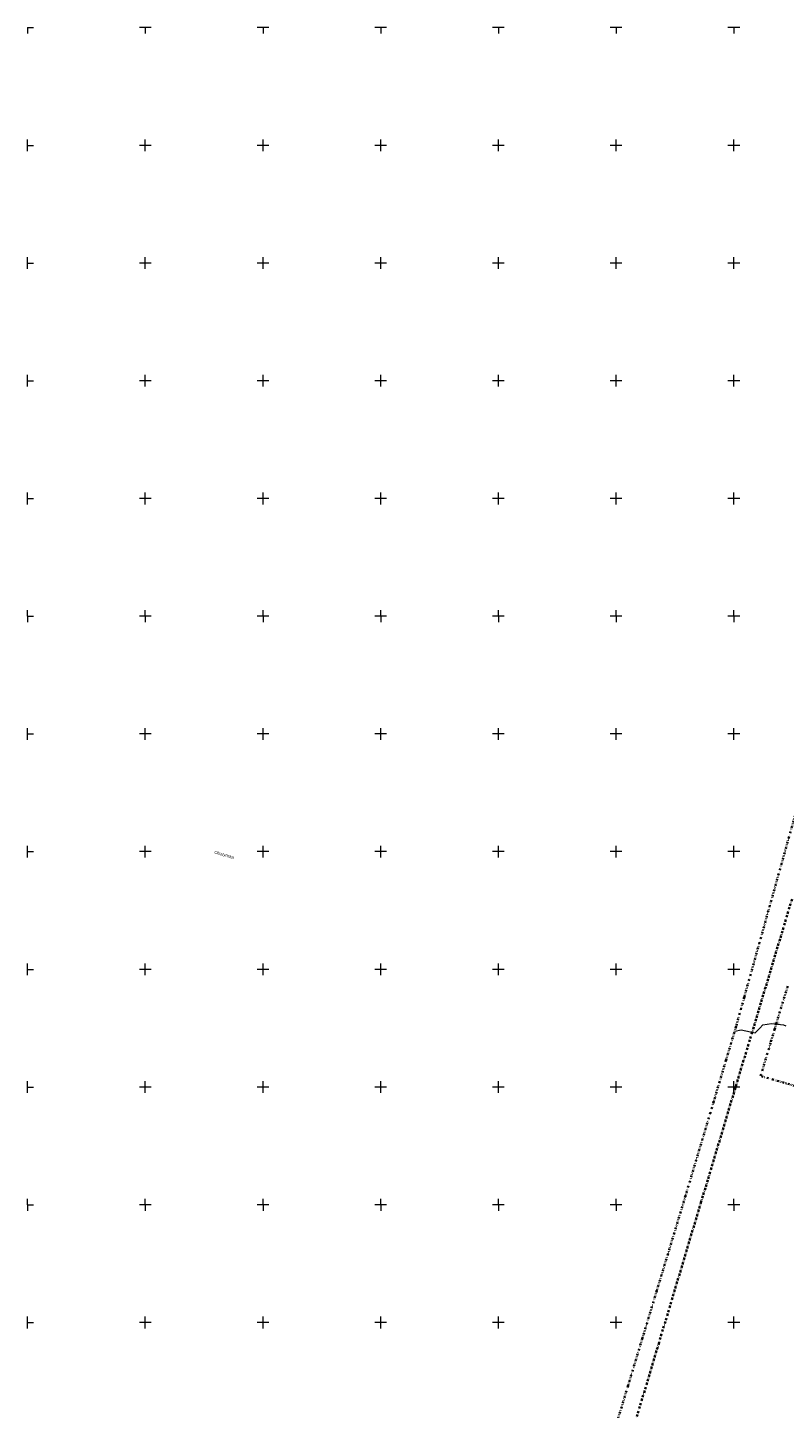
# Model space of a CAD drawing. Extents: x 7503703 to 7518012, y 5690450 to 5705715.
# Tile 4 of 50: x 7512000 to 7512321, y 5696664 to 5697250. Entities that reach past the tile are written whole.
import ezdxf
from ezdxf.enums import TextEntityAlignment as Align

# ---------------------------------------------------------------- set-up
doc = ezdxf.new("R2010")
doc.units = 0
doc.linetypes.add('DWUKROPK1_5-3', pattern=[2.23, 0.75, -0.46, 0.05, -0.46, 0.05, -0.46])
doc.linetypes.add('KROPK2-2-2', pattern=[3.49, 1, -0.47, 0.05, -0.47, 1, -0.5])
doc.layers.get('0').update_dxf_attribs({"linetype": 'CONTINUOUS'})
for name, color, linetype, lineweight in [('EGPG', 7, 'CONTINUOUS', 18), ('GESGPB', 7, 'CONTINUOUS', 35), ('GESGPS', 7, 'CONTINUOUS', 35), ('GUPPRZ_O', 7, 'CONTINUOUS', 18), ('Ramka sekcyjna', 7, 'CONTINUOUS', 18)]:
    doc.layers.add(name, color=color, linetype=linetype, lineweight=lineweight)
doc.layers.add('GELULI_O', color=7, linetype='CONTINUOUS', lineweight=18, true_color=0xfeffff)
doc.layers.add('SUEP', color=1, linetype='CONTINUOUS', lineweight=18, true_color=0xff0000)
doc.styles.add('Arial', font='arial.ttf')

# ---------------------------------------------------------------- blocks, each defined once
blk = doc.blocks.new('D_GEPPGD1_2')
blk.add_hatch(color=0).paths.add_polyline_path([(0, -0.045), (0.013906, -0.042798), (0.02645, -0.036406), (0.036406, -0.02645), (0.042798, -0.013906), (0.045, 0), (0.042798, 0.013906), (0.036406, 0.02645), (0.02645, 0.036406), (0.013906, 0.042798), (0, 0.045), (-0.013906, 0.042798), (-0.02645, 0.036406), (-0.036406, 0.02645), (-0.042798, 0.013906), (-0.045, 0), (-0.042798, -0.013906), (-0.036406, -0.02645), (-0.02645, -0.036406), (-0.013906, -0.042798)])
blk = doc.blocks.new('D_GEPPGO1_2')
blk.add_hatch(color=0).paths.add_polyline_path([(0, -0.045), (0.013906, -0.042798), (0.02645, -0.036406), (0.036406, -0.02645), (0.042798, -0.013906), (0.045, 0), (0.042798, 0.013906), (0.036406, 0.02645), (0.02645, 0.036406), (0.013906, 0.042798), (0, 0.045), (-0.013906, 0.042798), (-0.02645, 0.036406), (-0.036406, 0.02645), (-0.042798, 0.013906), (-0.045, 0), (-0.042798, -0.013906), (-0.036406, -0.02645), (-0.02645, -0.036406), (-0.013906, -0.042798)])
blk = doc.blocks.new('D_GEPPGO1_1')
at = {"color": 0}
blk.add_lwpolyline([(0, 0.25), (0.077254, 0.237764), (0.146946, 0.202254), (0.202254, 0.146946), (0.237764, 0.077254), (0.25, 0), (0.237764, -0.077254), (0.202254, -0.146946), (0.146946, -0.202254), (0.077254, -0.237764), (0, -0.25), (-0.077254, -0.237764), (-0.146946, -0.202254), (-0.202254, -0.146946), (-0.237764, -0.077254), (-0.25, 0), (-0.237764, 0.077254), (-0.202254, 0.146946), (-0.146946, 0.202254), (-0.077254, 0.237764)], close=True, dxfattribs=at)

msp = doc.modelspace()

# ---------------------------------------------------------------- linework, layer by layer
at = {"layer": 'GESGPB', "color": 7, "linetype": 'DWUKROPK1_5-3', "lineweight": 35, "elevation": 10.1}
for points in [[(7512327.89, 5696922.09), (7512304.42, 5696838.09), (7512300.93, 5696825.58), (7512296.69, 5696811.38), (7512291.43, 5696793.77), (7512290.09, 5696789.27), (7512279.49, 5696753.79), (7512267.27, 5696713.46), (7512261.19, 5696693.36), (7512255.09, 5696673.18), (7512248.98, 5696653.1)], [(7512339.33, 5696796.66), (7512311.41, 5696804.72), (7512315.79, 5696819.37), (7512317.37, 5696824.64), (7512319.93, 5696833.22), (7512323.07, 5696843.16)]]:
    msp.add_lwpolyline(points, dxfattribs=at)
at = {"layer": 'GESGPS', "color": 7, "linetype": 'KROPK2-2-2', "lineweight": 35, "elevation": 10.1}
msp.add_lwpolyline([(7512324.74, 5696879.86), (7512307.83, 5696823.51), (7512289.96, 5696764), (7512286.16, 5696751.35), (7512268.25, 5696691.51), (7512233.47, 5696575.33)], dxfattribs=at)
at = {"layer": 'Ramka sekcyjna', "color": 7, "linetype": 'Continuous', "lineweight": 18, "elevation": 100, "flags": 128}
for points in [[(7512000, 5697250), (7512000, 5697247.5)], [(7512000, 5697250), (7512002.5, 5697250)], [(7512052.5, 5697250), (7512047.5, 5697250)], [(7512050, 5697250), (7512050, 5697247.5)], [(7512102.5, 5697250), (7512097.5, 5697250)], [(7512100, 5697250), (7512100, 5697247.5)], [(7512152.5, 5697250), (7512147.5, 5697250)], [(7512150, 5697250), (7512150, 5697247.5)], [(7512202.5, 5697250), (7512197.5, 5697250)], [(7512200, 5697250), (7512200, 5697247.5)], [(7512252.5, 5697250), (7512247.5, 5697250)], [(7512250, 5697250), (7512250, 5697247.5)], [(7512302.5, 5697250), (7512297.5, 5697250)], [(7512300, 5697250), (7512300, 5697247.5)], [(7512000, 5697197.5), (7512000, 5697202.5)], [(7512050, 5697197.5), (7512050, 5697202.5)], [(7512100, 5697197.5), (7512100, 5697202.5)], [(7512150, 5697197.5), (7512150, 5697202.5)], [(7512200, 5697197.5), (7512200, 5697202.5)], [(7512250, 5697197.5), (7512250, 5697202.5)], [(7512300, 5697197.5), (7512300, 5697202.5)], [(7512000, 5697200), (7512002.5, 5697200)], [(7512052.5, 5697200), (7512047.5, 5697200)], [(7512102.5, 5697200), (7512097.5, 5697200)], [(7512152.5, 5697200), (7512147.5, 5697200)], [(7512202.5, 5697200), (7512197.5, 5697200)], [(7512252.5, 5697200), (7512247.5, 5697200)], [(7512302.5, 5697200), (7512297.5, 5697200)], [(7512000, 5697147.5), (7512000, 5697152.5)], [(7512000, 5697150), (7512002.5, 5697150)], [(7512052.5, 5697150), (7512047.5, 5697150)], [(7512050, 5697147.5), (7512050, 5697152.5)], [(7512102.5, 5697150), (7512097.5, 5697150)], [(7512100, 5697147.5), (7512100, 5697152.5)], [(7512152.5, 5697150), (7512147.5, 5697150)], [(7512150, 5697147.5), (7512150, 5697152.5)], [(7512202.5, 5697150), (7512197.5, 5697150)], [(7512200, 5697147.5), (7512200, 5697152.5)], [(7512252.5, 5697150), (7512247.5, 5697150)], [(7512250, 5697147.5), (7512250, 5697152.5)], [(7512302.5, 5697150), (7512297.5, 5697150)], [(7512300, 5697147.5), (7512300, 5697152.5)], [(7512000, 5697097.5), (7512000, 5697102.5)], [(7512050, 5697097.5), (7512050, 5697102.5)], [(7512100, 5697097.5), (7512100, 5697102.5)], [(7512150, 5697097.5), (7512150, 5697102.5)], [(7512200, 5697097.5), (7512200, 5697102.5)], [(7512250, 5697097.5), (7512250, 5697102.5)], [(7512300, 5697097.5), (7512300, 5697102.5)], [(7512000, 5697100), (7512002.5, 5697100)], [(7512052.5, 5697100), (7512047.5, 5697100)], [(7512102.5, 5697100), (7512097.5, 5697100)], [(7512152.5, 5697100), (7512147.5, 5697100)], [(7512202.5, 5697100), (7512197.5, 5697100)], [(7512252.5, 5697100), (7512247.5, 5697100)], [(7512302.5, 5697100), (7512297.5, 5697100)], [(7512000, 5697047.5), (7512000, 5697052.5)], [(7512000, 5697050), (7512002.5, 5697050)], [(7512052.5, 5697050), (7512047.5, 5697050)], [(7512050, 5697047.5), (7512050, 5697052.5)], [(7512102.5, 5697050), (7512097.5, 5697050)], [(7512100, 5697047.5), (7512100, 5697052.5)], [(7512152.5, 5697050), (7512147.5, 5697050)], [(7512150, 5697047.5), (7512150, 5697052.5)], [(7512202.5, 5697050), (7512197.5, 5697050)], [(7512200, 5697047.5), (7512200, 5697052.5)], [(7512252.5, 5697050), (7512247.5, 5697050)], [(7512250, 5697047.5), (7512250, 5697052.5)], [(7512302.5, 5697050), (7512297.5, 5697050)], [(7512300, 5697047.5), (7512300, 5697052.5)], [(7512000, 5697000), (7512000, 5697002.5)], [(7512000, 5697000), (7512002.5, 5697000)], [(7512000, 5697000), (7512000, 5696997.5)], [(7512000, 5697000), (7512002.5, 5697000)], [(7512052.5, 5697000), (7512047.5, 5697000)], [(7512052.5, 5697000), (7512047.5, 5697000)], [(7512050, 5697000), (7512050, 5697002.5)], [(7512050, 5697000), (7512050, 5696997.5)], [(7512102.5, 5697000), (7512097.5, 5697000)], [(7512102.5, 5697000), (7512097.5, 5697000)], [(7512100, 5697000), (7512100, 5697002.5)], [(7512100, 5697000), (7512100, 5696997.5)], [(7512152.5, 5697000), (7512147.5, 5697000)], [(7512152.5, 5697000), (7512147.5, 5697000)], [(7512150, 5697000), (7512150, 5697002.5)], [(7512150, 5697000), (7512150, 5696997.5)], [(7512202.5, 5697000), (7512197.5, 5697000)], [(7512202.5, 5697000), (7512197.5, 5697000)], [(7512200, 5697000), (7512200, 5697002.5)], [(7512200, 5697000), (7512200, 5696997.5)], [(7512252.5, 5697000), (7512247.5, 5697000)], [(7512252.5, 5697000), (7512247.5, 5697000)], [(7512250, 5697000), (7512250, 5697002.5)], [(7512250, 5697000), (7512250, 5696997.5)], [(7512302.5, 5697000), (7512297.5, 5697000)], [(7512302.5, 5697000), (7512297.5, 5697000)], [(7512300, 5697000), (7512300, 5697002.5)], [(7512300, 5697000), (7512300, 5696997.5)], [(7512000, 5696947.5), (7512000, 5696952.5)], [(7512000, 5696950), (7512002.5, 5696950)], [(7512052.5, 5696950), (7512047.5, 5696950)], [(7512050, 5696947.5), (7512050, 5696952.5)], [(7512102.5, 5696950), (7512097.5, 5696950)], [(7512100, 5696947.5), (7512100, 5696952.5)], [(7512152.5, 5696950), (7512147.5, 5696950)], [(7512150, 5696947.5), (7512150, 5696952.5)], [(7512202.5, 5696950), (7512197.5, 5696950)], [(7512200, 5696947.5), (7512200, 5696952.5)], [(7512252.5, 5696950), (7512247.5, 5696950)], [(7512250, 5696947.5), (7512250, 5696952.5)], [(7512302.5, 5696950), (7512297.5, 5696950)], [(7512300, 5696947.5), (7512300, 5696952.5)], [(7512000, 5696897.5), (7512000, 5696902.5)], [(7512000, 5696900), (7512002.5, 5696900)], [(7512052.5, 5696900), (7512047.5, 5696900)], [(7512050, 5696897.5), (7512050, 5696902.5)], [(7512102.5, 5696900), (7512097.5, 5696900)], [(7512100, 5696897.5), (7512100, 5696902.5)], [(7512152.5, 5696900), (7512147.5, 5696900)], [(7512150, 5696897.5), (7512150, 5696902.5)], [(7512202.5, 5696900), (7512197.5, 5696900)], [(7512200, 5696897.5), (7512200, 5696902.5)], [(7512252.5, 5696900), (7512247.5, 5696900)], [(7512250, 5696897.5), (7512250, 5696902.5)], [(7512302.5, 5696900), (7512297.5, 5696900)], [(7512300, 5696897.5), (7512300, 5696902.5)], [(7512000, 5696847.5), (7512000, 5696852.5)], [(7512050, 5696847.5), (7512050, 5696852.5)], [(7512100, 5696847.5), (7512100, 5696852.5)], [(7512150, 5696847.5), (7512150, 5696852.5)], [(7512200, 5696847.5), (7512200, 5696852.5)], [(7512250, 5696847.5), (7512250, 5696852.5)], [(7512300, 5696847.5), (7512300, 5696852.5)], [(7512000, 5696850), (7512002.5, 5696850)], [(7512052.5, 5696850), (7512047.5, 5696850)], [(7512102.5, 5696850), (7512097.5, 5696850)], [(7512152.5, 5696850), (7512147.5, 5696850)], [(7512202.5, 5696850), (7512197.5, 5696850)], [(7512252.5, 5696850), (7512247.5, 5696850)], [(7512302.5, 5696850), (7512297.5, 5696850)], [(7512000, 5696797.5), (7512000, 5696802.5)], [(7512000, 5696800), (7512002.5, 5696800)], [(7512052.5, 5696800), (7512047.5, 5696800)], [(7512050, 5696797.5), (7512050, 5696802.5)], [(7512102.5, 5696800), (7512097.5, 5696800)], [(7512100, 5696797.5), (7512100, 5696802.5)], [(7512152.5, 5696800), (7512147.5, 5696800)], [(7512150, 5696797.5), (7512150, 5696802.5)], [(7512202.5, 5696800), (7512197.5, 5696800)], [(7512200, 5696797.5), (7512200, 5696802.5)], [(7512252.5, 5696800), (7512247.5, 5696800)], [(7512250, 5696797.5), (7512250, 5696802.5)], [(7512302.5, 5696800), (7512297.5, 5696800)], [(7512300, 5696797.5), (7512300, 5696802.5)], [(7512000, 5696750), (7512000, 5696752.5)], [(7512050, 5696750), (7512050, 5696752.5)], [(7512100, 5696750), (7512100, 5696752.5)], [(7512150, 5696750), (7512150, 5696752.5)], [(7512200, 5696750), (7512200, 5696752.5)], [(7512250, 5696750), (7512250, 5696752.5)], [(7512300, 5696750), (7512300, 5696752.5)], [(7512000, 5696750), (7512002.5, 5696750)], [(7512000, 5696750), (7512000, 5696747.5)], [(7512000, 5696750), (7512002.5, 5696750)], [(7512052.5, 5696750), (7512047.5, 5696750)], [(7512052.5, 5696750), (7512047.5, 5696750)], [(7512050, 5696750), (7512050, 5696747.5)], [(7512102.5, 5696750), (7512097.5, 5696750)], [(7512102.5, 5696750), (7512097.5, 5696750)], [(7512100, 5696750), (7512100, 5696747.5)], [(7512152.5, 5696750), (7512147.5, 5696750)], [(7512152.5, 5696750), (7512147.5, 5696750)], [(7512150, 5696750), (7512150, 5696747.5)], [(7512202.5, 5696750), (7512197.5, 5696750)], [(7512202.5, 5696750), (7512197.5, 5696750)], [(7512200, 5696750), (7512200, 5696747.5)], [(7512252.5, 5696750), (7512247.5, 5696750)], [(7512252.5, 5696750), (7512247.5, 5696750)], [(7512250, 5696750), (7512250, 5696747.5)], [(7512302.5, 5696750), (7512297.5, 5696750)], [(7512302.5, 5696750), (7512297.5, 5696750)], [(7512300, 5696750), (7512300, 5696747.5)], [(7512000, 5696697.5), (7512000, 5696702.5)], [(7512000, 5696700), (7512002.5, 5696700)], [(7512052.5, 5696700), (7512047.5, 5696700)], [(7512050, 5696697.5), (7512050, 5696702.5)], [(7512102.5, 5696700), (7512097.5, 5696700)], [(7512100, 5696697.5), (7512100, 5696702.5)], [(7512152.5, 5696700), (7512147.5, 5696700)], [(7512150, 5696697.5), (7512150, 5696702.5)], [(7512202.5, 5696700), (7512197.5, 5696700)], [(7512200, 5696697.5), (7512200, 5696702.5)], [(7512252.5, 5696700), (7512247.5, 5696700)], [(7512250, 5696697.5), (7512250, 5696702.5)], [(7512302.5, 5696700), (7512297.5, 5696700)], [(7512300, 5696697.5), (7512300, 5696702.5)]]:
    msp.add_lwpolyline(points, dxfattribs=at)
at = {"layer": 'SUEP', "color": 1, "linetype": 'Continuous', "lineweight": 18, "true_color": 0xff0000, "elevation": 10.14}
msp.add_lwpolyline([(7512300.43, 5696823.74), (7512303.19, 5696824.27), (7512309.07, 5696822.98), (7512311.08, 5696824.99), (7512312.36, 5696826.49), (7512316.08, 5696827.05), (7512321.12, 5696826.48), (7512322.15, 5696826.07)], dxfattribs=at)

# ---------------------------------------------------------------- block references
at = {"layer": 'EGPG', "color": 7, "linetype": 'Continuous', "lineweight": 18}
for name, p in [('D_GEPPGO1_1', (7512304.42, 5696838.09, 10.24)), ('D_GEPPGD1_2', (7512319.93, 5696833.22, 10.24)), ('D_GEPPGO1_1', (7512300.93, 5696825.58, 10.24)), ('D_GEPPGD1_2', (7512317.37, 5696824.64, 10.24)), ('D_GEPPGD1_2', (7512315.79, 5696819.37, 10.24)), ('D_GEPPGO1_1', (7512296.69, 5696811.38, 10.24)), ('D_GEPPGD1_2', (7512311.41, 5696804.72, 10.24)), ('D_GEPPGO1_1', (7512291.43, 5696793.77, 10.24)), ('D_GEPPGO1_2', (7512290.09, 5696789.27, 10.24)), ('D_GEPPGD1_2', (7512289.96, 5696764, 10.24)), ('D_GEPPGO1_1', (7512279.49, 5696753.79, 10.24)), ('D_GEPPGD1_2', (7512286.16, 5696751.35, 10.24)), ('D_GEPPGO1_1', (7512267.27, 5696713.46, 10.24)), ('D_GEPPGO1_1', (7512261.19, 5696693.36, 10.24)), ('D_GEPPGO1_1', (7512255.09, 5696673.18, 10.24))]:
    msp.add_blockref(name, p, dxfattribs=at)

# ---------------------------------------------------------------- texts
at = {"layer": 'GELULI_O', "color": 7, "linetype": 'Continuous', "lineweight": 0, "style": 'Arial'}
msp.add_text('Olsztyńska', height=1.25, rotation=343.62792, dxfattribs=at).set_placement((7512083.34, 5696898.09, 10.8), align=Align.CENTER)
at = {"layer": 'GUPPRZ_O', "color": 1, "linetype": 'Continuous', "lineweight": 0, "true_color": 0xff0000, "style": 'Arial'}
msp.add_text('170.0', height=0.75, dxfattribs=at).set_placement((7512316.83, 5696826.76, 10.8))

doc.saveas('drawing.dxf')
